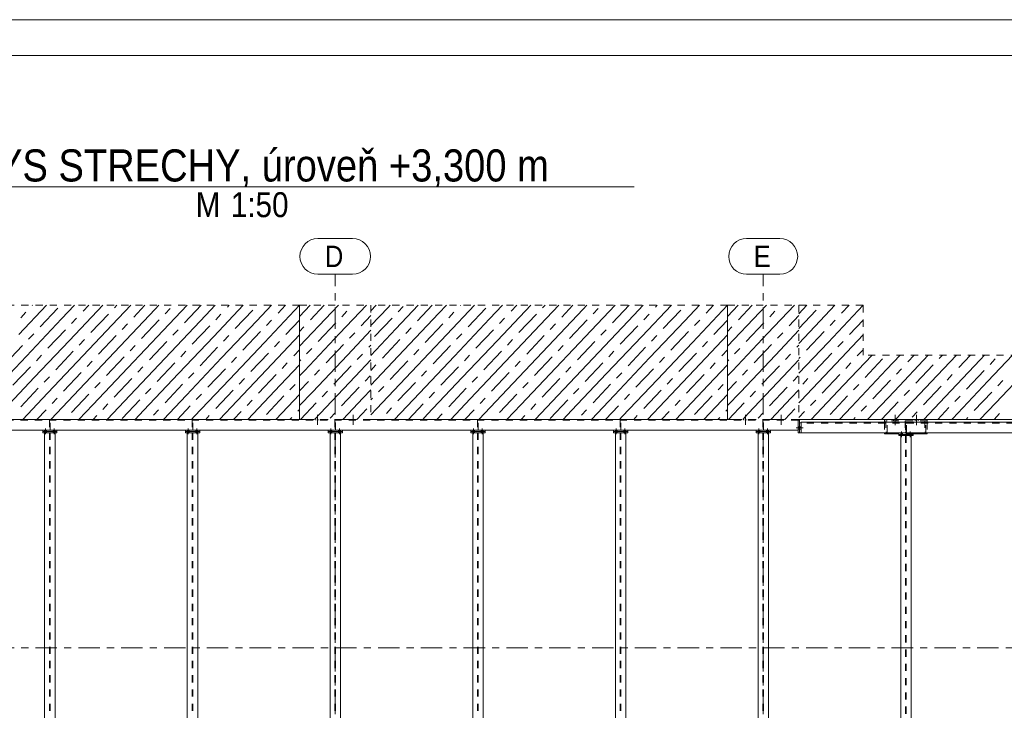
# Model space of a CAD drawing. Header units: millimetres. Extents: x -73 to 521, y -287 to 133.
# Tile 12 of 14: x 137 to 275, y 36 to 133. Entities that reach past the tile are written whole.
import ezdxf

# ---------------------------------------------------------------- set-up
doc = ezdxf.new("R2010")
doc.units = ezdxf.units.MM
for name, pattern in [('XKITLINE00', [0]), ('XKITLINE01', [4, 1, -1, 1, -1]), ('XKITLINE02', [4, 2, -2]), ('XKITLINE03', [6, 3, -1, 1, -1])]:
    doc.linetypes.add(name, pattern=pattern)
for name, color, linetype, lineweight in [('Jiný typ objektu', 7, 'Continuous', 0), ('List výkresu', 3, 'Continuous', 0), ('Mřížka', 4, 'Continuous', 0), ('Prvek', 2, 'Continuous', 0), ('Šroub', 3, 'Continuous', 0)]:
    doc.layers.add(name, color=color, linetype=linetype, lineweight=lineweight)
doc.styles.add('ARIAL', font='arial.ttf')

msp = doc.modelspace()

# ---------------------------------------------------------------- linework, layer by layer
at = {"layer": 'Jiný typ objektu', "color": 3, "linetype": 'XKITLINE00', "lineweight": 0}
msp.add_line((114, 109.8), (222.9, 109.8), dxfattribs=at)
at = {"layer": 'List výkresu', "color": 7, "linetype": 'XKITLINE00', "lineweight": 0}
for p, q in [((521.47, 133.23), (-72.53, 133.23)), ((516.47, 128.23), (-67.53, 128.23))]:
    msp.add_line(p, q, dxfattribs=at)
at = {"layer": 'Mřížka', "color": 1, "linetype": 'XKITLINE00', "lineweight": 0}
for p, q in [((178.56, 102.55), (183.44, 102.55)), ((238.67, 102.55), (243.33, 102.55)), ((178.56, 97.55), (183.44, 97.55)), ((238.67, 97.55), (243.33, 97.55))]:
    msp.add_line(p, q, dxfattribs=at)
at = {"layer": 'Mřížka', "color": 1, "linetype": 'XKITLINE03', "lineweight": 0}
for p, q in [((181, -12.12), (181, 97.55)), ((241, -12.12), (241, 97.55)), ((-29, 77.2), (351, 77.2)), ((-29, 45.2), (351, 45.2))]:
    msp.add_line(p, q, dxfattribs=at)
at = {"layer": 'Mřížka', "color": 1, "linetype": 'XKITLINE00', "lineweight": 0}
for centre, start, end in [((178.56, 100.05), 90, 270), ((183.44, 100.05), 270, 90), ((238.67, 100.05), 90, 270), ((243.33, 100.05), 270, 90)]:
    msp.add_arc(centre, 2.5, start, end, dxfattribs=at)
at = {"layer": 'Prvek', "color": 1, "linetype": 'XKITLINE01', "lineweight": 0}
for p, q in [((176, 93.2), (126, 93.2)), ((176, 77.2), (176, 93.2)), ((176, 93.2), (176, 77.2)), ((176, 93.2), (186, 93.2)), ((186, 93.2), (186, 77.2)), ((236, 93.2), (186, 93.2)), ((186, 93.2), (186, 77.2)), ((236, 77.2), (236, 93.2)), ((236, 93.2), (236, 77.2)), ((236, 93.2), (246, 93.2)), ((246, 93.2), (246, 77.2)), ((255, 93.2), (246, 93.2)), ((246, 93.2), (246, 77.2)), ((255, 86.2), (255, 93.2)), ((328.7, 86.2), (255, 86.2)), ((126, 77.2), (176, 77.2)), ((245.9, 77.2), (133.2, 77.2)), ((245.9, 77.09), (133.2, 77.09)), ((140.94, 77.09), (140.94, 75.7)), ((141.06, 77.09), (140.94, 77.09)), ((141.06, 75.7), (141.06, 77.09)), ((160.94, 77.09), (160.94, 75.7)), ((161.06, 77.09), (160.94, 77.09)), ((161.06, 75.7), (161.06, 77.09)), ((186, 77.2), (176, 77.2)), ((180.94, 77.09), (180.94, 75.7)), ((181.06, 77.09), (180.94, 77.09)), ((181.06, 75.7), (181.06, 77.09)), ((186, 77.2), (236, 77.2)), ((200.94, 77.09), (200.94, 75.7)), ((201.06, 77.09), (200.94, 77.09)), ((201.06, 75.7), (201.06, 77.09)), ((220.94, 77.09), (220.94, 75.7)), ((221.06, 77.09), (220.94, 77.09)), ((221.06, 75.7), (221.06, 77.09)), ((246, 77.2), (236, 77.2)), ((240.94, 77.09), (240.94, 75.7)), ((241.06, 77.09), (240.94, 77.09)), ((241.06, 75.7), (241.06, 77.09)), ((245.9, 75.7), (245.9, 77.1)), ((246, 77.2), (320.5, 77.2)), ((246.3, 76.7), (246.3, 75.3)), ((320.1, 76.69), (246.3, 76.69)), ((264, 77.2), (258, 77.2)), ((264, 77), (258, 77)), ((258, 76.8), (258, 75.3)), ((258.2, 77), (258.2, 75.4)), ((258.36, 77), (258.2, 77)), ((258.36, 76.8), (258.2, 76.8)), ((258.36, 75.4), (258.36, 77)), ((260.92, 77), (260.92, 75.4)), ((261.08, 77), (260.92, 77)), ((261.08, 76.8), (260.92, 76.8)), ((260.94, 76.69), (260.94, 75.3)), ((261.06, 76.69), (260.94, 76.69)), ((261.06, 75.3), (261.06, 76.69)), ((261.08, 75.4), (261.08, 77)), ((263.64, 77), (263.64, 75.4)), ((263.8, 77), (263.64, 77)), ((263.8, 76.8), (263.64, 76.8)), ((263.8, 75.4), (263.8, 77)), ((264, 76.8), (264, 75.3)), ((140, 75.7), (142, 75.7)), ((140, 75.5), (142, 75.5)), ((141.73, 75.34), (140.27, 75.34)), ((140.94, 75.7), (141.06, 75.7)), ((140.95, 75.34), (140.95, -3.6)), ((141.05, 75.34), (141.05, -3.6)), ((160, 75.7), (162, 75.7)), ((160, 75.5), (162, 75.5)), ((161.73, 75.34), (160.27, 75.34)), ((160.94, 75.7), (161.06, 75.7)), ((160.95, 75.34), (160.95, -3.6)), ((161.05, 75.34), (161.05, -3.6)), ((180, 75.7), (182, 75.7)), ((180, 75.5), (182, 75.5)), ((181.73, 75.34), (180.27, 75.34)), ((180.94, 75.7), (181.06, 75.7)), ((180.95, 75.34), (180.95, -3.6)), ((181.05, 75.34), (181.05, -3.6)), ((200, 75.7), (202, 75.7)), ((200, 75.5), (202, 75.5)), ((201.73, 75.34), (200.27, 75.34)), ((200.94, 75.7), (201.06, 75.7)), ((200.95, 75.34), (200.95, -3.6)), ((201.05, 75.34), (201.05, -3.6)), ((220, 75.7), (222, 75.7)), ((220, 75.5), (222, 75.5)), ((221.73, 75.34), (220.27, 75.34)), ((220.94, 75.7), (221.06, 75.7)), ((220.95, 75.34), (220.95, -3.6)), ((221.05, 75.34), (221.05, -3.6)), ((240, 75.7), (242, 75.7)), ((240, 75.5), (242, 75.5)), ((241.73, 75.34), (240.27, 75.34)), ((240.94, 75.7), (241.06, 75.7)), ((240.95, 75.34), (240.95, -3.6)), ((241.05, 75.34), (241.05, -3.6)), ((258.2, 75.4), (258.36, 75.4)), ((260, 75.3), (262, 75.3)), ((262, 75.2), (260, 75.2)), ((260, 75.1), (262, 75.1)), ((261.73, 74.94), (260.27, 74.94)), ((260.92, 75.4), (261.08, 75.4)), ((260.94, 75.3), (261.06, 75.3)), ((260.95, 74.94), (260.95, -3.6)), ((261.05, 74.94), (261.05, -3.6)), ((263.64, 75.4), (263.8, 75.4))]:
    msp.add_line(p, q, dxfattribs=at)
at = {"layer": 'Prvek', "color": 7, "linetype": 'XKITLINE00', "lineweight": 0}
for p, q in [((136.63, 89.09), (140.53, 93.2)), ((138.54, 93.19), (138.56, 93.2)), ((139.64, 90.18), (142.1, 92.78)), ((142.65, 91.28), (144.47, 93.2)), ((143.74, 88.27), (148.41, 93.2)), ((145.65, 92.37), (146.44, 93.2)), ((149.75, 90.46), (152.35, 93.2)), ((150.05, 92.82), (150.41, 93.2)), ((150.85, 87.45), (155.77, 92.65)), ((152.76, 91.55), (154.32, 93.2)), ((155.77, 92.65), (156.29, 93.2)), ((155.77, 92.65), (155.77, 92.65)), ((156.86, 89.64), (160.23, 93.2)), ((157.15, 92), (157.88, 92.76)), ((159.87, 90.73), (162.2, 93.2)), ((162.88, 91.83), (164.18, 93.2)), ((163.97, 88.82), (168.12, 93.2)), ((165.88, 92.92), (166.15, 93.2)), ((166.98, 89.92), (169.44, 92.51)), ((169.99, 91.01), (172.06, 93.2)), ((171.08, 88), (176, 93.2)), ((172.99, 92.11), (174.03, 93.2)), ((176, 93.2), (176, 93.2)), ((176, 93.2), (176, 93.2)), ((176, 91.62), (177.5, 93.2)), ((177.52, 91.14), (179.47, 93.2)), ((180.53, 92.24), (181.44, 93.2)), ((181.62, 89.23), (185.38, 93.2)), ((186, 92.43), (186.73, 93.2)), ((186, 90.35), (188.43, 92.91)), ((188.43, 92.91), (188.7, 93.2)), ((188.43, 92.91), (188.43, 92.91)), ((189.52, 89.91), (192.64, 93.2)), ((189.82, 92.27), (190.54, 93.03)), ((192.53, 91), (194.61, 93.2)), ((195.54, 92.09), (196.58, 93.2)), ((196.63, 89.09), (200.53, 93.2)), ((198.54, 93.19), (198.56, 93.2)), ((199.64, 90.18), (202.1, 92.78)), ((202.65, 91.28), (204.47, 93.2)), ((203.74, 88.27), (208.41, 93.2)), ((205.65, 92.37), (206.44, 93.2)), ((209.75, 90.46), (212.35, 93.2)), ((210.05, 92.82), (210.41, 93.2)), ((210.85, 87.45), (215.77, 92.65)), ((212.76, 91.55), (214.32, 93.2)), ((215.77, 92.65), (216.29, 93.2)), ((215.77, 92.65), (215.77, 92.65)), ((216.86, 89.64), (220.23, 93.2)), ((217.15, 92), (217.88, 92.76)), ((219.87, 90.73), (222.2, 93.2)), ((222.88, 91.83), (224.18, 93.2)), ((223.97, 88.82), (228.12, 93.2)), ((225.88, 92.92), (226.15, 93.2)), ((226.98, 89.92), (229.44, 92.51)), ((229.99, 91.01), (232.06, 93.2)), ((231.08, 88), (236, 93.2)), ((232.99, 92.11), (234.03, 93.2)), ((236, 93.2), (236, 93.2)), ((236, 93.2), (236, 93.2)), ((236, 91.62), (237.5, 93.2)), ((237.52, 91.14), (239.47, 93.2)), ((240.53, 92.24), (241.44, 93.2)), ((241.62, 89.23), (245.38, 93.2)), ((246, 92.02), (247.12, 93.2)), ((246, 89.94), (248.44, 92.51)), ((248.99, 91.01), (251.06, 93.2)), ((250.08, 88), (255, 93.2)), ((251.99, 92.11), (253.03, 93.2)), ((255, 93.2), (255, 93.2)), ((255, 93.2), (255, 93.2)), ((136.92, 91.45), (137.65, 92.21)), ((137.73, 86.08), (142.65, 91.28)), ((142.65, 91.28), (142.65, 91.28)), ((144.03, 90.63), (144.75, 91.39)), ((146.75, 89.36), (149.21, 91.96)), ((153.86, 88.55), (156.32, 91.14)), ((157.96, 86.63), (162.88, 91.83)), ((162.88, 91.83), (162.88, 91.83)), ((164.26, 91.18), (164.99, 91.95)), ((171.37, 90.37), (172.09, 91.13)), ((174.09, 89.1), (176, 91.12)), ((176, 87.45), (180.53, 92.24)), ((180.53, 92.24), (180.53, 92.24)), ((181.91, 91.59), (182.64, 92.35)), ((184.63, 90.32), (186, 91.77)), ((186.52, 88.81), (188.98, 91.41)), ((190.62, 86.9), (195.54, 92.09)), ((195.54, 92.09), (195.54, 92.09)), ((196.92, 91.45), (197.65, 92.21)), ((197.73, 86.08), (202.65, 91.28)), ((202.65, 91.28), (202.65, 91.28)), ((204.03, 90.63), (204.75, 91.39)), ((206.75, 89.36), (209.21, 91.96)), ((213.86, 88.55), (216.32, 91.14)), ((217.96, 86.63), (222.88, 91.83)), ((222.88, 91.83), (222.88, 91.83)), ((224.26, 91.18), (224.99, 91.95)), ((231.37, 90.37), (232.09, 91.13)), ((234.09, 89.1), (236, 91.12)), ((236, 87.45), (240.53, 92.24)), ((240.53, 92.24), (240.53, 92.24)), ((241.91, 91.59), (242.64, 92.35)), ((244.63, 90.32), (246, 91.77)), ((250.37, 90.37), (251.09, 91.13)), ((253.09, 89.1), (255, 91.12)), ((140.73, 87.17), (143.19, 89.77)), ((144.84, 85.26), (149.75, 90.46)), ((149.75, 90.46), (149.75, 90.46)), ((151.14, 89.81), (151.86, 90.58)), ((158.25, 88.99), (158.97, 89.76)), ((160.96, 87.73), (163.42, 90.33)), ((165.07, 85.82), (169.99, 91.01)), ((169.99, 91.01), (169.99, 91.01)), ((176, 89.51), (176.62, 90.16)), ((178.62, 88.13), (181.07, 90.73)), ((186, 86.18), (189.52, 89.91)), ((189.52, 89.91), (189.52, 89.91)), ((190.91, 89.26), (191.63, 90.02)), ((193.63, 87.99), (196.09, 90.59)), ((200.73, 87.17), (203.19, 89.77)), ((204.84, 85.26), (209.75, 90.46)), ((209.75, 90.46), (209.75, 90.46)), ((211.14, 89.81), (211.86, 90.58)), ((218.25, 88.99), (218.97, 89.76)), ((220.96, 87.73), (223.42, 90.33)), ((225.07, 85.82), (229.99, 91.01)), ((229.99, 91.01), (229.99, 91.01)), ((236, 89.51), (236.62, 90.16)), ((238.62, 88.13), (241.07, 90.73)), ((246, 87.86), (248.99, 91.01)), ((248.99, 91.01), (248.99, 91.01)), ((138.02, 88.44), (138.74, 89.2)), ((145.13, 87.62), (145.85, 88.39)), ((147.84, 86.36), (150.3, 88.95)), ((151.94, 84.44), (156.86, 89.64)), ((156.86, 89.64), (156.86, 89.64)), ((159.05, 83.63), (163.97, 88.82)), ((163.97, 88.82), (163.97, 88.82)), ((165.36, 88.18), (166.08, 88.94)), ((168.07, 86.91), (170.53, 89.51)), ((172.17, 85), (176, 89.04)), ((176.7, 84.03), (181.62, 89.23)), ((181.62, 89.23), (181.62, 89.23)), ((182.72, 86.22), (186, 89.69)), ((183.01, 88.58), (183.73, 89.34)), ((187.61, 85.8), (190.07, 88.4)), ((191.71, 83.89), (196.63, 89.09)), ((196.63, 89.09), (196.63, 89.09)), ((198.02, 88.44), (198.74, 89.2)), ((205.13, 87.62), (205.85, 88.39)), ((207.84, 86.36), (210.3, 88.95)), ((211.94, 84.44), (216.86, 89.64)), ((216.86, 89.64), (216.86, 89.64)), ((219.05, 83.63), (223.97, 88.82)), ((223.97, 88.82), (223.97, 88.82)), ((225.36, 88.18), (226.08, 88.94)), ((228.07, 86.91), (230.53, 89.51)), ((232.17, 85), (236, 89.04)), ((236.7, 84.03), (241.62, 89.23)), ((241.62, 89.23), (241.62, 89.23)), ((242.72, 86.22), (246, 89.69)), ((243.01, 88.58), (243.73, 89.34)), ((247.07, 86.91), (249.53, 89.51)), ((251.17, 85), (255, 89.04)), ((134.72, 84.99), (137.18, 87.58)), ((138.82, 83.07), (143.74, 88.27)), ((143.74, 88.27), (143.74, 88.27)), ((145.93, 82.26), (150.85, 87.45)), ((150.85, 87.45), (150.85, 87.45)), ((152.24, 86.81), (152.96, 87.57)), ((154.95, 85.54), (157.41, 88.14)), ((162.06, 84.72), (164.52, 87.32)), ((166.16, 82.81), (171.08, 88)), ((171.08, 88), (171.08, 88)), ((172.47, 87.36), (173.19, 88.12)), ((175.18, 86.09), (176, 86.96)), ((176.99, 86.39), (177.72, 87.16)), ((179.71, 85.13), (182.17, 87.72)), ((185.72, 87.32), (186, 87.61)), ((192, 86.25), (192.73, 87.02)), ((194.72, 84.99), (197.18, 87.58)), ((198.82, 83.07), (203.74, 88.27)), ((203.74, 88.27), (203.74, 88.27)), ((205.93, 82.26), (210.85, 87.45)), ((210.85, 87.45), (210.85, 87.45)), ((212.24, 86.81), (212.96, 87.57)), ((214.95, 85.54), (217.41, 88.14)), ((222.06, 84.72), (224.52, 87.32)), ((226.16, 82.81), (231.08, 88)), ((231.08, 88), (231.08, 88)), ((232.47, 87.36), (233.19, 88.12)), ((235.18, 86.09), (236, 86.96)), ((236.99, 86.39), (237.72, 87.16)), ((239.71, 85.13), (242.17, 87.72)), ((245.72, 87.32), (246, 87.61)), ((246, 83.69), (250.08, 88)), ((250.08, 88), (250.08, 88)), ((251.47, 87.36), (252.19, 88.12)), ((254.18, 86.09), (255, 86.96)), ((132.81, 80.88), (137.73, 86.08)), ((137.73, 86.08), (137.73, 86.08)), ((139.11, 85.43), (139.83, 86.2)), ((141.83, 84.17), (144.29, 86.77)), ((148.94, 83.35), (151.4, 85.95)), ((153.04, 81.44), (157.96, 86.63)), ((157.96, 86.63), (157.96, 86.63)), ((159.34, 85.99), (160.07, 86.75)), ((160.15, 80.62), (165.07, 85.82)), ((165.07, 85.82), (165.07, 85.82)), ((166.45, 85.17), (167.17, 85.93)), ((169.17, 83.9), (171.63, 86.5)), ((177.8, 81.03), (182.72, 86.22)), ((182.72, 86.22), (182.72, 86.22)), ((184.1, 85.58), (184.82, 86.34)), ((186, 82.02), (190.62, 86.9)), ((190.62, 86.9), (190.62, 86.9)), ((192.81, 80.88), (197.73, 86.08)), ((197.73, 86.08), (197.73, 86.08)), ((199.11, 85.43), (199.83, 86.2)), ((201.83, 84.17), (204.29, 86.77)), ((208.94, 83.35), (211.4, 85.95)), ((213.04, 81.44), (217.96, 86.63)), ((217.96, 86.63), (217.96, 86.63)), ((219.34, 85.99), (220.07, 86.75)), ((220.15, 80.62), (225.07, 85.82)), ((225.07, 85.82), (225.07, 85.82)), ((226.45, 85.17), (227.17, 85.93)), ((229.17, 83.9), (231.63, 86.5)), ((237.8, 81.03), (242.72, 86.22)), ((242.72, 86.22), (242.72, 86.22)), ((244.1, 85.58), (244.82, 86.34)), ((246, 85.75), (246.17, 85.93)), ((248.17, 83.9), (250.63, 86.5)), ((252.27, 81.99), (256.26, 86.2)), ((255.28, 83.08), (257.74, 85.68)), ((258.28, 84.18), (260.2, 86.2)), ((259.38, 81.17), (264.14, 86.2)), ((261.29, 85.27), (262.17, 86.2)), ((265.39, 83.36), (268.08, 86.2)), ((265.68, 85.72), (266.14, 86.2)), ((268.4, 84.46), (270.05, 86.2)), ((271.41, 85.55), (272.02, 86.2)), ((272.5, 82.54), (275.96, 86.2)), ((272.79, 84.9), (273.51, 85.67)), ((135.81, 81.98), (138.27, 84.58)), ((139.92, 80.07), (144.84, 85.26)), ((144.84, 85.26), (144.84, 85.26)), ((146.22, 84.62), (146.94, 85.38)), ((147.02, 79.25), (151.94, 84.44)), ((151.94, 84.44), (151.94, 84.44)), ((153.33, 83.8), (154.05, 84.56)), ((156.05, 82.53), (158.51, 85.13)), ((163.15, 81.71), (165.61, 84.31)), ((167.26, 79.8), (172.17, 85)), ((172.17, 85), (172.17, 85)), ((173.27, 81.99), (176, 84.87)), ((173.56, 84.35), (174.28, 85.11)), ((176, 85.37), (176.16, 85.54)), ((180.8, 82.12), (183.26, 84.72)), ((183.81, 83.21), (186, 85.53)), ((186, 84.07), (186.71, 84.83)), ((188.71, 82.8), (191.17, 85.4)), ((195.81, 81.98), (198.27, 84.58)), ((199.92, 80.07), (204.84, 85.26)), ((204.84, 85.26), (204.84, 85.26)), ((206.22, 84.62), (206.94, 85.38)), ((207.02, 79.25), (211.94, 84.44)), ((211.94, 84.44), (211.94, 84.44)), ((213.33, 83.8), (214.05, 84.56)), ((216.05, 82.53), (218.51, 85.13)), ((223.15, 81.71), (225.61, 84.31)), ((227.26, 79.8), (232.17, 85)), ((232.17, 85), (232.17, 85)), ((233.27, 81.99), (236, 84.87)), ((233.56, 84.35), (234.28, 85.11)), ((236, 85.37), (236.16, 85.54)), ((240.8, 82.12), (243.26, 84.72)), ((243.81, 83.21), (246, 85.53)), ((246.26, 79.8), (251.17, 85)), ((251.17, 85), (251.17, 85)), ((252.56, 84.35), (253.28, 85.11)), ((259.67, 83.53), (260.39, 84.3)), ((262.38, 82.27), (264.84, 84.86)), ((266.49, 80.35), (271.41, 85.55)), ((271.41, 85.55), (271.41, 85.55)), ((273.59, 79.54), (278.51, 84.73)), ((133.9, 77.88), (138.82, 83.07)), ((138.82, 83.07), (138.82, 83.07)), ((140.21, 82.43), (140.93, 83.19)), ((142.92, 81.16), (145.38, 83.76)), ((150.03, 80.34), (152.49, 82.94)), ((154.13, 78.43), (159.05, 83.63)), ((159.05, 83.63), (159.05, 83.63)), ((160.44, 82.98), (161.16, 83.74)), ((167.55, 82.16), (168.27, 82.93)), ((170.26, 80.9), (172.72, 83.49)), ((176, 83.29), (176.7, 84.03)), ((176.7, 84.03), (176.7, 84.03)), ((178.09, 83.39), (178.81, 84.15)), ((178.89, 78.02), (183.81, 83.21)), ((183.81, 83.21), (183.81, 83.21)), ((185.2, 82.57), (185.92, 83.33)), ((186.79, 78.7), (191.71, 83.89)), ((191.71, 83.89), (191.71, 83.89)), ((193.1, 83.25), (193.82, 84.01)), ((193.9, 77.88), (198.82, 83.07)), ((198.82, 83.07), (198.82, 83.07)), ((200.21, 82.43), (200.93, 83.19)), ((202.92, 81.16), (205.38, 83.76)), ((210.03, 80.34), (212.49, 82.94)), ((214.13, 78.43), (219.05, 83.63)), ((219.05, 83.63), (219.05, 83.63)), ((220.44, 82.98), (221.16, 83.74)), ((227.55, 82.16), (228.27, 82.93)), ((230.26, 80.9), (232.72, 83.49)), ((236, 83.29), (236.7, 84.03)), ((236.7, 84.03), (236.7, 84.03)), ((238.09, 83.39), (238.81, 84.15)), ((238.89, 78.02), (243.81, 83.21)), ((243.81, 83.21), (243.81, 83.21)), ((245.2, 82.57), (245.92, 83.33)), ((246.55, 82.16), (247.27, 82.93)), ((249.26, 80.9), (251.72, 83.49)), ((253.36, 78.98), (258.28, 84.18)), ((258.28, 84.18), (258.28, 84.18)), ((260.47, 78.16), (265.39, 83.36)), ((265.39, 83.36), (265.39, 83.36)), ((266.78, 82.71), (267.5, 83.48)), ((269.49, 81.45), (271.95, 84.05)), ((136.91, 78.97), (139.37, 81.57)), ((141.14, 77.2), (145.93, 82.26)), ((145.93, 82.26), (145.93, 82.26)), ((147.32, 81.61), (148.04, 82.37)), ((149.03, 77.2), (153.04, 81.44)), ((153.04, 81.44), (153.04, 81.44)), ((154.42, 80.79), (155.15, 81.55)), ((157.14, 79.52), (159.6, 82.12)), ((161.24, 77.61), (166.16, 82.81)), ((166.16, 82.81), (166.16, 82.81)), ((168.73, 77.2), (173.27, 81.99)), ((173.27, 81.99), (173.27, 81.99)), ((174.66, 81.34), (175.38, 82.11)), ((176, 81.21), (177.25, 82.53)), ((181.9, 79.11), (184.36, 81.71)), ((187.08, 81.06), (187.81, 81.82)), ((189.8, 79.79), (192.26, 82.39)), ((196.91, 78.97), (199.37, 81.57)), ((201.14, 77.2), (205.93, 82.26)), ((205.93, 82.26), (205.93, 82.26)), ((207.32, 81.61), (208.04, 82.37)), ((209.03, 77.2), (213.04, 81.44)), ((213.04, 81.44), (213.04, 81.44)), ((214.42, 80.79), (215.15, 81.55)), ((217.14, 79.52), (219.6, 82.12)), ((221.24, 77.61), (226.16, 82.81)), ((226.16, 82.81), (226.16, 82.81)), ((228.73, 77.2), (233.27, 81.99)), ((233.27, 81.99), (233.27, 81.99)), ((234.66, 81.34), (235.38, 82.11)), ((236, 81.21), (237.25, 82.53)), ((241.9, 79.11), (244.36, 81.71)), ((247.73, 77.2), (252.27, 81.99)), ((252.27, 81.99), (252.27, 81.99)), ((253.66, 81.34), (254.38, 82.11)), ((256.37, 80.08), (258.83, 82.68)), ((263.48, 79.26), (265.94, 81.86)), ((267.58, 77.35), (272.5, 82.54)), ((272.5, 82.54), (272.5, 82.54)), ((273.89, 81.9), (274.61, 82.66)), ((137.2, 77.2), (139.92, 80.07)), ((139.92, 80.07), (139.92, 80.07)), ((141.3, 79.42), (142.02, 80.18)), ((144.02, 78.15), (146.48, 80.75)), ((156.91, 77.2), (160.15, 80.62)), ((160.15, 80.62), (160.15, 80.62)), ((161.53, 79.97), (162.25, 80.74)), ((164.25, 78.71), (166.71, 81.3)), ((171.36, 77.89), (173.82, 80.49)), ((174.36, 78.98), (176, 80.71)), ((176, 79.13), (177.8, 81.03)), ((177.8, 81.03), (177.8, 81.03)), ((179.18, 80.38), (179.91, 81.14)), ((182.06, 77.2), (184.91, 80.21)), ((184.91, 80.21), (186, 81.36)), ((184.91, 80.21), (184.91, 80.21)), ((186, 79.94), (186.25, 80.2)), ((189.32, 77.2), (192.81, 80.88)), ((192.81, 80.88), (192.81, 80.88)), ((194.19, 80.24), (194.92, 81)), ((197.2, 77.2), (199.92, 80.07)), ((199.92, 80.07), (199.92, 80.07)), ((201.3, 79.42), (202.02, 80.18)), ((204.02, 78.15), (206.48, 80.75)), ((216.91, 77.2), (220.15, 80.62)), ((220.15, 80.62), (220.15, 80.62)), ((221.53, 79.97), (222.25, 80.74)), ((224.25, 78.71), (226.71, 81.3)), ((231.36, 77.89), (233.82, 80.49)), ((234.36, 78.98), (236, 80.71)), ((236, 79.13), (237.8, 81.03)), ((237.8, 81.03), (237.8, 81.03)), ((239.18, 80.38), (239.91, 81.14)), ((242.06, 77.2), (244.91, 80.21)), ((244.91, 80.21), (246, 81.36)), ((244.91, 80.21), (244.91, 80.21)), ((250.36, 77.89), (252.82, 80.49)), ((255.62, 77.2), (259.38, 81.17)), ((259.38, 81.17), (259.38, 81.17)), ((260.76, 80.53), (261.49, 81.29)), ((263.5, 77.2), (266.49, 80.35)), ((266.49, 80.35), (266.49, 80.35)), ((267.87, 79.71), (268.59, 80.47)), ((270.59, 78.44), (273.05, 81.04)), ((145.08, 77.2), (147.02, 79.25)), ((147.02, 79.25), (147.02, 79.25)), ((148.41, 78.6), (149.13, 79.37)), ((151.13, 77.34), (153.59, 79.93)), ((158.88, 77.2), (160.69, 79.12)), ((164.79, 77.2), (167.26, 79.8)), ((167.26, 79.8), (167.26, 79.8)), ((168.64, 79.16), (169.36, 79.92)), ((172.68, 77.2), (174.36, 78.98)), ((174.36, 78.98), (174.36, 78.98)), ((176.15, 77.2), (178.34, 79.52)), ((184.03, 77.2), (185.45, 78.7)), ((186, 77.86), (186.79, 78.7)), ((186.79, 78.7), (186.79, 78.7)), ((188.18, 78.05), (188.9, 78.81)), ((191.29, 77.2), (193.35, 79.38)), ((205.08, 77.2), (207.02, 79.25)), ((207.02, 79.25), (207.02, 79.25)), ((208.41, 78.6), (209.13, 79.37)), ((211.13, 77.34), (213.59, 79.93)), ((218.88, 77.2), (220.69, 79.12)), ((224.79, 77.2), (227.26, 79.8)), ((227.26, 79.8), (227.26, 79.8)), ((228.64, 79.16), (229.36, 79.92)), ((232.68, 77.2), (234.36, 78.98)), ((234.36, 78.98), (234.36, 78.98)), ((236.15, 77.2), (238.34, 79.52)), ((244.03, 77.2), (245.45, 78.7)), ((246, 79.53), (246.26, 79.8)), ((246.26, 79.8), (246.26, 79.8)), ((247.64, 79.16), (248.36, 79.92)), ((251.68, 77.2), (253.36, 78.98)), ((253.36, 78.98), (253.36, 78.98)), ((254.75, 78.34), (255.47, 79.1)), ((257.59, 77.2), (259.93, 79.67)), ((265.47, 77.2), (267.03, 78.85)), ((271.38, 77.2), (273.59, 79.54)), ((273.59, 79.54), (273.59, 79.54)), ((139.17, 77.2), (140.46, 78.56)), ((147.06, 77.2), (147.57, 77.74)), ((152.97, 77.2), (154.13, 78.43)), ((154.13, 78.43), (154.13, 78.43)), ((155.52, 77.78), (156.24, 78.55)), ((160.85, 77.2), (161.24, 77.61)), ((161.24, 77.61), (161.24, 77.61)), ((162.85, 77.2), (163.35, 77.73)), ((166.76, 77.2), (167.8, 78.3)), ((174.65, 77.2), (174.91, 77.48)), ((175.75, 78.34), (176, 78.6)), ((178.12, 77.2), (178.89, 78.02)), ((178.89, 78.02), (178.89, 78.02)), ((180.28, 77.37), (181, 78.14)), ((193.26, 77.2), (193.9, 77.88)), ((193.9, 77.88), (193.9, 77.88)), ((195.29, 77.23), (196.01, 77.99)), ((199.17, 77.2), (200.46, 78.56)), ((207.06, 77.2), (207.57, 77.74)), ((212.97, 77.2), (214.13, 78.43)), ((214.13, 78.43), (214.13, 78.43)), ((215.52, 77.78), (216.24, 78.55)), ((220.85, 77.2), (221.24, 77.61)), ((221.24, 77.61), (221.24, 77.61)), ((222.85, 77.2), (223.35, 77.73)), ((226.76, 77.2), (227.8, 78.3)), ((234.65, 77.2), (234.91, 77.48)), ((235.75, 78.34), (236, 78.6)), ((238.12, 77.2), (238.89, 78.02)), ((238.89, 78.02), (238.89, 78.02)), ((240.28, 77.37), (241, 78.14)), ((246, 77.45), (246.8, 78.3)), ((253.65, 77.2), (253.91, 77.48)), ((259.56, 77.2), (260.47, 78.16)), ((260.47, 78.16), (260.47, 78.16)), ((261.86, 77.52), (262.58, 78.28)), ((267.44, 77.2), (267.58, 77.35)), ((267.58, 77.35), (267.58, 77.35)), ((269.44, 77.2), (269.69, 77.46)), ((273.35, 77.2), (274.14, 78.03))]:
    msp.add_line(p, q, dxfattribs=at)
at = {"layer": 'Prvek', "color": 3, "linetype": 'XKITLINE00', "lineweight": 0}
for p, q in [((245.9, 77.2), (245.9, 75.7)), ((245.9, 77.1), (246.1, 77.1)), ((246.1, 77.1), (246.1, 75.3)), ((246.3, 76.7), (246.1, 76.7)), ((246.1, 76.7), (246.1, 75.3)), ((320.1, 76.8), (246.3, 76.8)), ((246.3, 75.3), (246.3, 76.8)), ((258, 77.2), (258, 76.8)), ((264, 77.2), (264, 76.8)), ((245.9, 75.7), (133.2, 75.7)), ((140, 75.5), (140, 75.7)), ((140, 75.34), (140, 75.5)), ((142, 75.5), (140, 75.5)), ((140.27, 75.34), (140, 75.34)), ((141.73, 75.34), (140.27, 75.34)), ((140.27, -3.6), (140.27, 75.34)), ((142, 75.34), (141.73, 75.34)), ((141.73, -3.6), (141.73, 75.34)), ((142, 75.7), (142, 75.5)), ((142, 75.5), (142, 75.34)), ((160, 75.5), (160, 75.7)), ((162, 75.5), (160, 75.5)), ((160, 75.34), (160, 75.5)), ((160.27, 75.34), (160, 75.34)), ((161.73, 75.34), (160.27, 75.34)), ((160.27, -3.6), (160.27, 75.34)), ((161.73, -3.6), (161.73, 75.34)), ((162, 75.34), (161.73, 75.34)), ((162, 75.7), (162, 75.5)), ((162, 75.5), (162, 75.34)), ((180, 75.5), (180, 75.7)), ((182, 75.5), (180, 75.5)), ((180, 75.34), (180, 75.5)), ((180.27, 75.34), (180, 75.34)), ((181.73, 75.34), (180.27, 75.34)), ((180.27, -3.6), (180.27, 75.34)), ((182, 75.34), (181.73, 75.34)), ((181.73, -3.6), (181.73, 75.34)), ((182, 75.7), (182, 75.5)), ((182, 75.5), (182, 75.34)), ((200, 75.5), (200, 75.7)), ((202, 75.5), (200, 75.5)), ((200, 75.34), (200, 75.5)), ((200.27, 75.34), (200, 75.34)), ((201.73, 75.34), (200.27, 75.34)), ((200.27, -3.6), (200.27, 75.34)), ((202, 75.34), (201.73, 75.34)), ((201.73, -3.6), (201.73, 75.34)), ((202, 75.7), (202, 75.5)), ((202, 75.5), (202, 75.34)), ((220, 75.5), (220, 75.7)), ((220, 75.34), (220, 75.5)), ((222, 75.5), (220, 75.5)), ((220.27, 75.34), (220, 75.34)), ((221.73, 75.34), (220.27, 75.34)), ((220.27, -3.6), (220.27, 75.34)), ((222, 75.34), (221.73, 75.34)), ((221.73, -3.6), (221.73, 75.34)), ((222, 75.7), (222, 75.5)), ((222, 75.5), (222, 75.34)), ((240, 75.5), (240, 75.7)), ((240, 75.34), (240, 75.5)), ((242, 75.5), (240, 75.5)), ((240.27, 75.34), (240, 75.34)), ((241.73, 75.34), (240.27, 75.34)), ((240.27, -3.6), (240.27, 75.34)), ((242, 75.34), (241.73, 75.34)), ((241.73, -3.6), (241.73, 75.34)), ((242, 75.7), (242, 75.5)), ((242, 75.5), (242, 75.34)), ((245.9, 75.7), (245.9, 75.3)), ((246.1, 75.3), (245.9, 75.3)), ((246.3, 75.3), (246.1, 75.3)), ((320.1, 75.3), (246.3, 75.3)), ((258, 75.3), (258, 75.2)), ((260, 75.2), (258, 75.2)), ((260, 75.1), (260, 75.3)), ((262, 75.1), (260, 75.1)), ((260, 74.94), (260, 75.1)), ((260.27, 74.94), (260, 74.94)), ((261.73, 74.94), (260.27, 74.94)), ((260.27, -3.6), (260.27, 74.94)), ((262, 74.94), (261.73, 74.94)), ((261.73, -3.6), (261.73, 74.94)), ((262, 75.3), (262, 75.1)), ((264, 75.2), (262, 75.2)), ((262, 75.1), (262, 74.94)), ((264, 75.3), (264, 75.2))]:
    msp.add_line(p, q, dxfattribs=at)
at = {"layer": 'Šroub', "color": 7, "linetype": 'XKITLINE02', "lineweight": 0}
for p, q in [((178.5, 77.86), (178.5, 76.42)), ((183.5, 77.86), (183.5, 76.42)), ((238.5, 77.86), (238.5, 76.42)), ((243.5, 77.86), (243.5, 76.42)), ((259.5, 77.82), (259.5, 76.38)), ((262.5, 77.82), (262.5, 76.38)), ((140.4, 75.92), (140.4, 75.12)), ((140.4, 75.92), (140.4, 75.12)), ((141.6, 75.92), (141.6, 75.12)), ((141.6, 75.92), (141.6, 75.12)), ((160.4, 75.92), (160.4, 75.12)), ((160.4, 75.92), (160.4, 75.12)), ((161.6, 75.92), (161.6, 75.12)), ((161.6, 75.92), (161.6, 75.12)), ((178.28, 77.2), (178.28, 77.09)), ((178.72, 77.2), (178.72, 77.09)), ((180.4, 75.92), (180.4, 75.12)), ((180.4, 75.92), (180.4, 75.12)), ((181.6, 75.92), (181.6, 75.12)), ((181.6, 75.92), (181.6, 75.12)), ((183.28, 77.2), (183.28, 77.09)), ((183.72, 77.2), (183.72, 77.09)), ((200.4, 75.92), (200.4, 75.12)), ((200.4, 75.92), (200.4, 75.12)), ((201.6, 75.92), (201.6, 75.12)), ((201.6, 75.92), (201.6, 75.12)), ((220.4, 75.92), (220.4, 75.12)), ((220.4, 75.92), (220.4, 75.12)), ((221.6, 75.92), (221.6, 75.12)), ((221.6, 75.92), (221.6, 75.12)), ((238.28, 77.2), (238.28, 77.09)), ((238.72, 77.2), (238.72, 77.09)), ((240.4, 75.92), (240.4, 75.12)), ((240.4, 75.92), (240.4, 75.12)), ((241.6, 75.92), (241.6, 75.12)), ((241.6, 75.92), (241.6, 75.12)), ((243.28, 77.2), (243.28, 77.09)), ((243.72, 77.2), (243.72, 77.09)), ((246.6, 76), (245.6, 76)), ((246.6, 76), (245.6, 76)), ((246.1, 76.18), (245.9, 76.18)), ((246.1, 76.18), (245.9, 76.18)), ((246.3, 76.18), (246.1, 76.18)), ((246.3, 76.18), (246.1, 76.18)), ((259.28, 77.2), (259.28, 77)), ((259.72, 77.2), (259.72, 77)), ((262.28, 77.2), (262.28, 77)), ((262.72, 77.2), (262.72, 77)), ((140.27, 75.7), (140.27, 75.5)), ((140.27, 75.7), (140.27, 75.5)), ((140.27, 75.5), (140.27, 75.34)), ((140.27, 75.5), (140.27, 75.34)), ((140.53, 75.7), (140.53, 75.5)), ((140.53, 75.7), (140.53, 75.5)), ((140.53, 75.5), (140.53, 75.34)), ((140.53, 75.5), (140.53, 75.34)), ((141.47, 75.7), (141.47, 75.5)), ((141.47, 75.7), (141.47, 75.5)), ((141.47, 75.5), (141.47, 75.34)), ((141.47, 75.5), (141.47, 75.34)), ((141.73, 75.7), (141.73, 75.5)), ((141.73, 75.7), (141.73, 75.5)), ((141.73, 75.5), (141.73, 75.34)), ((141.73, 75.5), (141.73, 75.34)), ((160.27, 75.7), (160.27, 75.5)), ((160.27, 75.7), (160.27, 75.5)), ((160.27, 75.5), (160.27, 75.34)), ((160.27, 75.5), (160.27, 75.34)), ((160.53, 75.7), (160.53, 75.5)), ((160.53, 75.7), (160.53, 75.5)), ((160.53, 75.5), (160.53, 75.34)), ((160.53, 75.5), (160.53, 75.34)), ((161.47, 75.7), (161.47, 75.5)), ((161.47, 75.7), (161.47, 75.5)), ((161.47, 75.5), (161.47, 75.34)), ((161.47, 75.5), (161.47, 75.34)), ((161.73, 75.7), (161.73, 75.5)), ((161.73, 75.7), (161.73, 75.5)), ((161.73, 75.5), (161.73, 75.34)), ((161.73, 75.5), (161.73, 75.34)), ((180.27, 75.7), (180.27, 75.5)), ((180.27, 75.7), (180.27, 75.5)), ((180.27, 75.5), (180.27, 75.34)), ((180.27, 75.5), (180.27, 75.34)), ((180.53, 75.7), (180.53, 75.5)), ((180.53, 75.7), (180.53, 75.5)), ((180.53, 75.5), (180.53, 75.34)), ((180.53, 75.5), (180.53, 75.34)), ((181.47, 75.7), (181.47, 75.5)), ((181.47, 75.7), (181.47, 75.5)), ((181.47, 75.5), (181.47, 75.34)), ((181.47, 75.5), (181.47, 75.34)), ((181.73, 75.7), (181.73, 75.5)), ((181.73, 75.7), (181.73, 75.5)), ((181.73, 75.5), (181.73, 75.34)), ((181.73, 75.5), (181.73, 75.34)), ((200.27, 75.7), (200.27, 75.5)), ((200.27, 75.7), (200.27, 75.5)), ((200.27, 75.5), (200.27, 75.34)), ((200.27, 75.5), (200.27, 75.34)), ((200.53, 75.7), (200.53, 75.5)), ((200.53, 75.7), (200.53, 75.5)), ((200.53, 75.5), (200.53, 75.34)), ((200.53, 75.5), (200.53, 75.34)), ((201.47, 75.7), (201.47, 75.5)), ((201.47, 75.7), (201.47, 75.5)), ((201.47, 75.5), (201.47, 75.34)), ((201.47, 75.5), (201.47, 75.34)), ((201.73, 75.7), (201.73, 75.5)), ((201.73, 75.7), (201.73, 75.5)), ((201.73, 75.5), (201.73, 75.34)), ((201.73, 75.5), (201.73, 75.34)), ((220.27, 75.7), (220.27, 75.5)), ((220.27, 75.7), (220.27, 75.5)), ((220.27, 75.5), (220.27, 75.34)), ((220.27, 75.5), (220.27, 75.34)), ((220.53, 75.7), (220.53, 75.5)), ((220.53, 75.7), (220.53, 75.5)), ((220.53, 75.5), (220.53, 75.34)), ((220.53, 75.5), (220.53, 75.34)), ((221.47, 75.7), (221.47, 75.5)), ((221.47, 75.7), (221.47, 75.5)), ((221.47, 75.5), (221.47, 75.34)), ((221.47, 75.5), (221.47, 75.34)), ((221.73, 75.7), (221.73, 75.5)), ((221.73, 75.7), (221.73, 75.5)), ((221.73, 75.5), (221.73, 75.34)), ((221.73, 75.5), (221.73, 75.34)), ((240.27, 75.7), (240.27, 75.5)), ((240.27, 75.7), (240.27, 75.5)), ((240.27, 75.5), (240.27, 75.34)), ((240.27, 75.5), (240.27, 75.34)), ((240.53, 75.7), (240.53, 75.5)), ((240.53, 75.7), (240.53, 75.5)), ((240.53, 75.5), (240.53, 75.34)), ((240.53, 75.5), (240.53, 75.34)), ((241.47, 75.7), (241.47, 75.5)), ((241.47, 75.7), (241.47, 75.5)), ((241.47, 75.5), (241.47, 75.34)), ((241.47, 75.5), (241.47, 75.34)), ((241.73, 75.7), (241.73, 75.5)), ((241.73, 75.7), (241.73, 75.5)), ((241.73, 75.5), (241.73, 75.34)), ((241.73, 75.5), (241.73, 75.34)), ((246.1, 75.82), (245.9, 75.82)), ((246.1, 75.82), (245.9, 75.82)), ((246.3, 75.82), (246.1, 75.82)), ((246.3, 75.82), (246.1, 75.82)), ((260.27, 75.3), (260.27, 75.1)), ((260.27, 75.3), (260.27, 75.1)), ((260.27, 75.1), (260.27, 74.94)), ((260.27, 75.1), (260.27, 74.94)), ((260.4, 75.52), (260.4, 74.72)), ((260.4, 75.52), (260.4, 74.72)), ((260.53, 75.3), (260.53, 75.1)), ((260.53, 75.3), (260.53, 75.1)), ((260.53, 75.1), (260.53, 74.94)), ((260.53, 75.1), (260.53, 74.94)), ((261.47, 75.3), (261.47, 75.1)), ((261.47, 75.3), (261.47, 75.1)), ((261.47, 75.1), (261.47, 74.94)), ((261.47, 75.1), (261.47, 74.94)), ((261.6, 75.52), (261.6, 74.72)), ((261.6, 75.52), (261.6, 74.72)), ((261.73, 75.3), (261.73, 75.1)), ((261.73, 75.3), (261.73, 75.1)), ((261.73, 75.1), (261.73, 74.94)), ((261.73, 75.1), (261.73, 74.94))]:
    msp.add_line(p, q, dxfattribs=at)

# ---------------------------------------------------------------- texts
at = {"layer": 'Jiný typ objektu', "color": 6, "style": 'ARIAL', "width": 0.85}
msp.add_text('PÔDORYS STRECHY, úroveň +3,300 m', height=4.5, dxfattribs=at).set_placement((114, 110.55))
at = {"layer": 'Jiný typ objektu', "color": 3, "style": 'ARIAL', "width": 0.85}
for s, p in [('M', (161.44, 105.55)), ('1:50', (166.37, 105.55))]:
    msp.add_text(s, height=3.5, dxfattribs=at).set_placement(p)
at = {"layer": 'Mřížka', "color": 4, "style": 'ARIAL', "width": 0.85}
for s, p in [('D', (179.56, 98.55)), ('E', (239.67, 98.55))]:
    msp.add_text(s, height=3, dxfattribs=at).set_placement(p)

doc.saveas('drawing.dxf')
